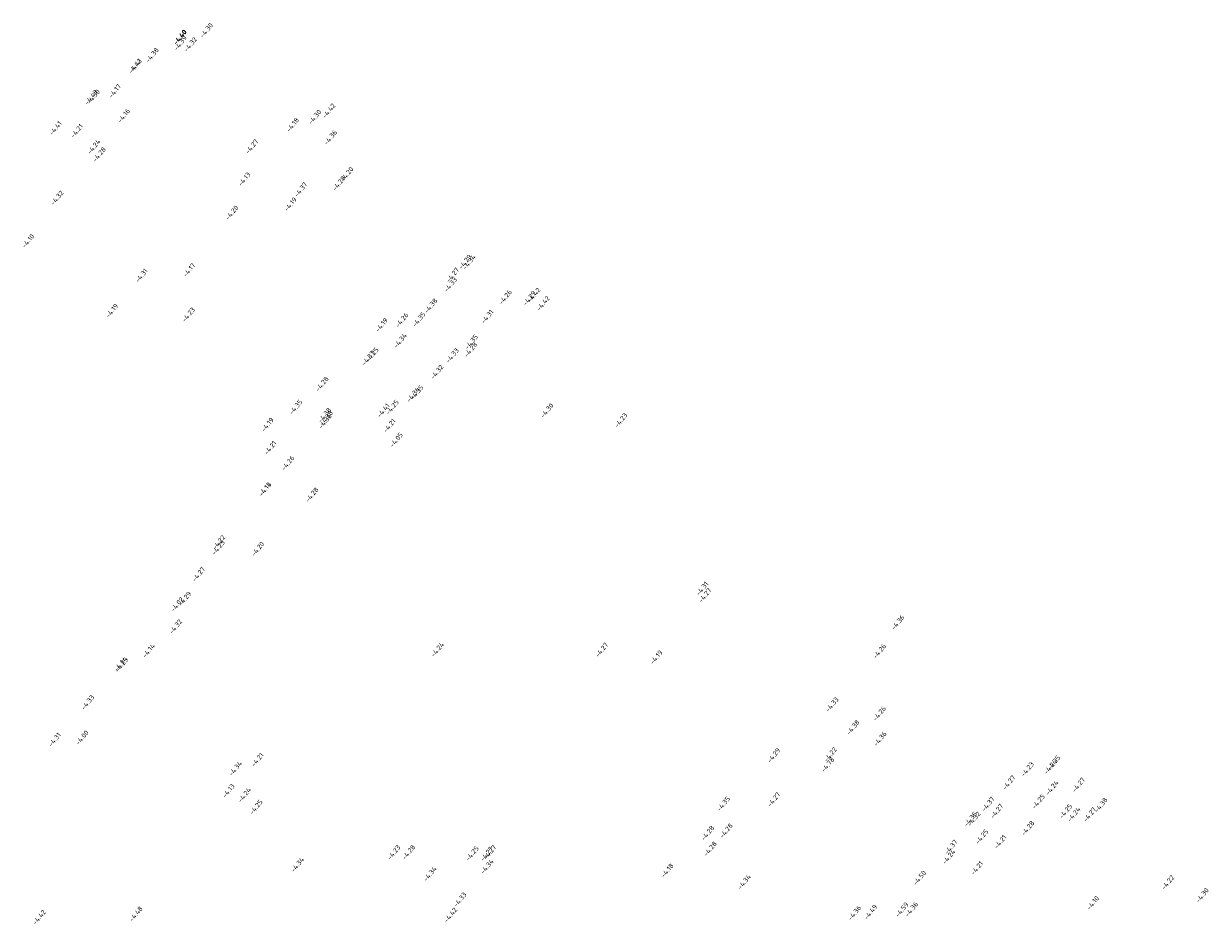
# Model space of a CAD drawing. Extents: x 107806 to 108294, y 478685 to 479420.
# Tile 13 of 13: x 108057 to 108181, y 479326 to 479420. Entities that reach past the tile are written whole.
import ezdxf
from ezdxf.enums import TextEntityAlignment as Align

# ---------------------------------------------------------------- set-up
doc = ezdxf.new("R2010")
doc.units = 0
doc.layers.add('B-XX-AL-HOOGTELABEL-S', color=252, linetype='CONTINUOUS', lineweight=25)
doc.styles.add('NLCS 00', font='isocpeur.ttf')

msp = doc.modelspace()

# ---------------------------------------------------------------- texts
at = {"layer": 'B-XX-AL-HOOGTELABEL-S', "style": 'NLCS 00'}
for s, p in [('-4.40', (108073.79, 479418.31)), ('-4.40', (108073.81, 479418.37)), ('-4.30', (108076.55, 479419.05)), ('-4.39', (108073.84, 479417.72)), ('-4.32', (108074.89, 479417.59)), ('-4.38', (108070.9, 479416.47)), ('-4.42', (108069.12, 479415.32)), ('-4.41', (108069.17, 479415.38)), ('-4.43', (108064.56, 479412.08)), ('-4.30', (108064.78, 479412.14)), ('-4.17', (108067.02, 479412.74)), ('-4.42', (108089.28, 479410.67)), ('-4.16', (108067.95, 479410.16)), ('-4.18', (108085.52, 479409.2)), ('-4.30', (108087.82, 479410.03)), ('-4.41', (108060.84, 479408.86)), ('-4.21', (108063.06, 479408.58)), ('-4.24', (108064.83, 479406.93)), ('-4.27', (108081.27, 479406.95)), ('-4.36', (108089.45, 479407.89)), ('-4.28', (108065.39, 479406.12)), ('-4.13', (108080.49, 479403.55)), ('-4.28', (108090.34, 479403.13)), ('-4.20', (108091.17, 479404.08)), ('-4.37', (108086.36, 479402.47)), ('-4.32', (108061, 479401.6)), ('-4.19', (108085.29, 479400.94)), ('-4.20', (108079.19, 479400.06)), ('-4.10', (108057.99, 479397.12)), ('-4.29', (108103.46, 479394.94)), ('-4.34', (108103.88, 479394.91)), ('-4.31', (108069.78, 479393.52)), ('-4.17', (108074.75, 479394.09)), ('-4.27', (108102.16, 479393.58)), ('-4.33', (108101.94, 479392.57)), ('-4.33', (108101.94, 479392.57)), ('-4.26', (108107.65, 479391.27)), ('-4.29', (108110.15, 479391.15)), ('-4.42', (108110.62, 479391.48)), ('-4.19', (108066.72, 479389.85)), ('-4.38', (108099.89, 479390.37)), ('-4.38', (108099.89, 479390.37)), ('-4.42', (108111.58, 479390.62)), ('-4.23', (108074.67, 479389.44)), ('-4.19', (108094.78, 479388.37)), ('-4.26', (108096.89, 479388.88)), ('-4.35', (108098.65, 479388.95)), ('-4.31', (108105.77, 479389.24)), ('-4.31', (108105.77, 479389.24)), ('-4.34', (108096.71, 479386.74)), ('-4.28', (108104.04, 479385.8)), ('-4.35', (108104.11, 479386.61)), ('-4.37', (108093.38, 479384.92)), ('-4.25', (108093.78, 479385.26)), ('-4.33', (108102.13, 479385.19)), ('-4.32', (108100.53, 479383.47)), ('-4.28', (108088.58, 479382.23)), ('-4.34', (108098.05, 479381.11)), ('-4.35', (108098.44, 479381.34)), ('-4.35', (108085.84, 479379.82)), ('-4.25', (108095.88, 479379.8)), ('-4.38', (108088.85, 479378.98)), ('-4.38', (108089.02, 479378.69)), ('-4.41', (108094.95, 479379.47)), ('-4.30', (108111.98, 479379.46)), ('-4.23', (108119.68, 479378.45)), ('-4.19', (108082.91, 479377.99)), ('-4.36', (108088.9, 479378.34)), ('-4.21', (108095.58, 479377.89)), ('-4.05', (108096.3, 479376.4)), ('-4.21', (108083.19, 479375.58)), ('-4.26', (108085.02, 479373.99)), ('-4.14', (108082.64, 479371.28)), ('-4.13', (108082.65, 479371.27)), ('-4.28', (108087.53, 479370.69)), ('-4.25', (108077.78, 479365.2)), ('-4.22', (108077.84, 479365.74)), ('-4.20', (108081.89, 479365.05)), ('-4.27', (108075.73, 479362.42)), ('-4.31', (108128.13, 479360.92)), ('-4.27', (108128.42, 479360.22)), ('-4.02', (108073.51, 479359.27)), ('-4.29', (108074.29, 479359.85)), ('-4.32', (108073.34, 479356.96)), ('-4.36', (108148.49, 479357.39)), ('-4.14', (108070.54, 479354.45)), ('-4.24', (108100.58, 479354.57)), ('-4.27', (108117.68, 479354.54)), ('-4.19', (108123.35, 479353.78)), ('-4.19', (108123.35, 479353.78)), ('-4.26', (108146.58, 479354.4)), ('-4.24', (108067.62, 479353.07)), ('-4.25', (108067.72, 479352.98)), ('-4.33', (108064.2, 479349.08)), ('-4.33', (108141.65, 479348.85)), ('-4.26', (108146.57, 479347.91)), ('-4.38', (108143.82, 479346.46)), ('-4.31', (108060.75, 479345.2)), ('-4.00', (108063.61, 479345.4)), ('-4.36', (108146.64, 479345.27)), ('-4.21', (108081.85, 479343.1)), ('-4.29', (108135.58, 479343.56)), ('-4.29', (108135.58, 479343.56)), ('-4.22', (108141.47, 479343.65)), ('-4.35', (108164.71, 479342.79)), ('-4.35', (108164.71, 479342.79)), ('-4.34', (108079.56, 479342.18)), ('-4.78', (108141.2, 479342.59)), ('-4.23', (108161.97, 479342.11)), ('-4.24', (108164.37, 479342.37)), ('-4.27', (108160.05, 479340.72)), ('-4.27', (108160.05, 479340.72)), ('-4.24', (108164.53, 479340.18)), ('-4.27', (108167.29, 479340.49)), ('-4.13', (108078.84, 479339.87)), ('-4.24', (108080.5, 479339.43)), ('-4.27', (108135.59, 479338.96)), ('-4.25', (108081.71, 479338.17)), ('-4.35', (108130.34, 479338.51)), ('-4.37', (108157.88, 479338.48)), ('-4.27', (108158.78, 479337.75)), ('-4.25', (108163.11, 479338.75)), ('-4.25', (108165.95, 479337.73)), ('-4.38', (108169.62, 479338.39)), ('-4.38', (108169.62, 479338.39)), ('-4.35', (108156.05, 479336.92)), ('-4.32', (108156.41, 479336.94)), ('-4.24', (108166.81, 479337.42)), ('-4.27', (108168.46, 479337.39)), ('-4.28', (108128.71, 479335.47)), ('-4.28', (108130.63, 479335.71)), ('-4.28', (108162.01, 479335.98)), ('-4.37', (108154.02, 479334.01)), ('-4.25', (108157.23, 479335.09)), ('-4.21', (108159.14, 479334.55)), ('-4.23', (108096.05, 479333.45)), ('-4.28', (108097.58, 479333.47)), ('-4.25', (108104.2, 479333.34)), ('-4.27', (108105.7, 479333.29)), ('-4.27', (108106.03, 479333.45)), ('-4.28', (108128.96, 479333.82)), ('-4.24', (108153.79, 479332.99)), ('-4.34', (108086.02, 479332.17)), ('-4.34', (108105.74, 479331.98)), ('-4.18', (108124.5, 479331.57)), ('-4.21', (108156.72, 479331.82)), ('-4.34', (108099.81, 479331.21)), ('-4.34', (108132.51, 479330.38)), ('-4.50', (108150.75, 479330.8)), ('-4.22', (108176.59, 479330.32)), ('-4.33', (108102.93, 479328.53)), ('-4.10', (108168.79, 479328.19)), ('-4.30', (108180.17, 479328.98)), ('-4.42', (108059.15, 479326.7)), ('-4.48', (108069.21, 479327.04)), ('-4.42', (108101.95, 479326.93)), ('-4.36', (108143.99, 479327.15)), ('-4.49', (108145.66, 479327.24)), ('-4.59', (108148.91, 479327.49)), ('-4.36', (108149.91, 479327.53))]:
    msp.add_text(s, height=0.5, rotation=50.9405, dxfattribs=at).set_placement(p, align=Align.CENTER)

doc.saveas('drawing.dxf')
